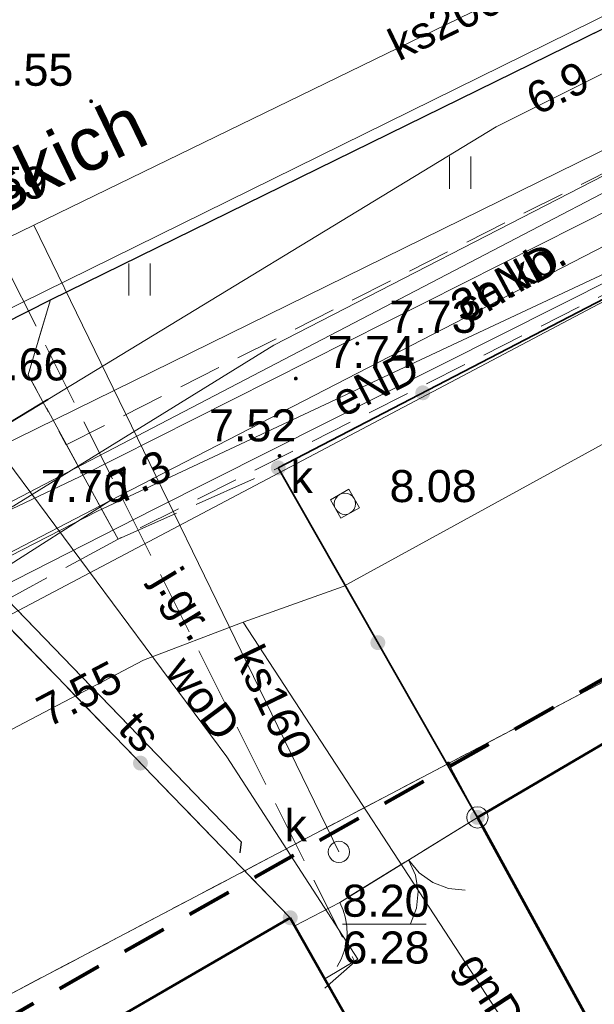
# Model space of a CAD drawing. Extents: x 5474185 to 5474933, y 5916077 to 5916824.
# Tile 170 of 256: x 5474693 to 5474707, y 5916216 to 5916240. Entities that reach past the tile are written whole.
import ezdxf
from ezdxf.enums import TextEntityAlignment as Align

# ---------------------------------------------------------------- set-up
doc = ezdxf.new("R2010")
doc.units = 0
for name, pattern in [('216-500', [2.5, 1.5, -1]), ('PRZER1-1', [1, 0.5, -0.5]), ('PRZER2-1', [1.5, 1, -0.5]), ('PRZER3-1', [2, 1.5, -0.5])]:
    doc.linetypes.add(name, pattern=pattern)
for name, color, linetype, lineweight in [('GELULI_O', 253, 'CONTINUOUS', 18), ('GEPPGD', 253, 'CONTINUOUS', 18), ('GESBLO', 253, 'CONTINUOUS', 18), ('GESBZO', 253, 'CONTINUOUS', 50), ('GESDZI', 253, 'CONTINUOUS', 18), ('GESUZY', 253, 'CONTINUOUS', 18), ('GSLKBR', 253, 'CONTINUOUS', 18), ('GSLKFU', 253, 'CONTINUOUS', 18), ('GSLKOG', 253, 'CONTINUOUS', 35), ('GSLKRW', 253, 'CONTINUOUS', 25), ('GSPWPS', 253, 'CONTINUOUS', 13), ('GSPWPS_O', 253, 'CONTINUOUS', 13), ('GSSKOA', 253, 'CONTINUOUS', 18), ('GSSKOA_O', 253, 'CONTINUOUS', 18), ('GSSKOD', 253, 'CONTINUOUS', 18), ('GSSKOD_O', 253, 'CONTINUOUS', 18), ('GSSUTR', 254, 'CONTINUOUS', 18), ('GULEPR', 254, 'CONTINUOUS', 18), ('GULEPR_O', 254, 'CONTINUOUS', 18), ('GULGPR', 254, 'CONTINUOUS', 18), ('GULGPR_O', 254, 'CONTINUOUS', 18), ('GULKPR', 7, 'CONTINUOUS', 18), ('GULKPR_O', 254, 'CONTINUOUS', 18), ('GULLOB', 254, 'CONTINUOUS', 35), ('GULTPR', 254, 'CONTINUOUS', 18), ('GULTPR_O', 254, 'CONTINUOUS', 18), ('GULWPR', 7, 'CONTINUOUS', 18), ('GULWPR_O', 254, 'CONTINUOUS', 18), ('GUPIWZ', 253, 'CONTINUOUS', 18), ('GUPIWZ_O', 253, 'CONTINUOUS', 18), ('GUPKSD', 61, 'CONTINUOUS', 18), ('GUPPRZ_O', 40, 'CONTINUOUS', 18), ('IS HP zasięg', 251, 'CONTINUOUS', 20), ('Sieć wodociągowa', 253, 'CONTINUOUS', 40)]:
    doc.layers.add(name, color=color, linetype=linetype, lineweight=lineweight)
doc.styles.add('Arial', font='arial.ttf')

msp = doc.modelspace()

# ---------------------------------------------------------------- hatches: boundary and pattern name
at = {"layer": 'GEPPGD'}
msp.add_hatch(color=256, dxfattribs=at).paths.add_polyline_path([(5474703.48, 5916222.065), (5474703.466094, 5916222.067202), (5474703.45355, 5916222.073594), (5474703.443594, 5916222.08355), (5474703.437202, 5916222.096094), (5474703.435, 5916222.11), (5474703.437202, 5916222.123906), (5474703.443594, 5916222.13645), (5474703.45355, 5916222.146406), (5474703.466094, 5916222.152798), (5474703.48, 5916222.155), (5474703.493906, 5916222.152798), (5474703.50645, 5916222.146406), (5474703.516406, 5916222.13645), (5474703.522798, 5916222.123906), (5474703.525, 5916222.11), (5474703.522798, 5916222.096094), (5474703.516406, 5916222.08355), (5474703.50645, 5916222.073594), (5474703.493906, 5916222.067202)])
at = {"layer": 'GSLKOG'}
for points in [[(5474702.874287, 5916230.611741), (5474702.829304, 5916230.619716), (5474702.787919, 5916230.639062), (5474702.75295, 5916230.66846), (5474702.726782, 5916230.705907), (5474702.711198, 5916230.74885), (5474702.707259, 5916230.794365), (5474702.715233, 5916230.839347), (5474702.73458, 5916230.880733), (5474702.763978, 5916230.915702), (5474702.801425, 5916230.94187), (5474702.844368, 5916230.957454), (5474702.889883, 5916230.961393), (5474702.934865, 5916230.953419), (5474702.97625, 5916230.934072), (5474703.011219, 5916230.904674), (5474703.037387, 5916230.867227), (5474703.052972, 5916230.824284), (5474703.056911, 5916230.778769), (5474703.048936, 5916230.733787), (5474703.02959, 5916230.692402), (5474703.000192, 5916230.657432), (5474702.962745, 5916230.631264), (5474702.919802, 5916230.61568)], [(5474702.874287, 5916230.611741), (5474702.829304, 5916230.619716), (5474702.787919, 5916230.639062), (5474702.75295, 5916230.66846), (5474702.726782, 5916230.705907), (5474702.711198, 5916230.74885), (5474702.707259, 5916230.794365), (5474702.715233, 5916230.839347), (5474702.73458, 5916230.880733), (5474702.763978, 5916230.915702), (5474702.801425, 5916230.94187), (5474702.844368, 5916230.957454), (5474702.889883, 5916230.961393), (5474702.934865, 5916230.953419), (5474702.97625, 5916230.934072), (5474703.011219, 5916230.904674), (5474703.037387, 5916230.867227), (5474703.052972, 5916230.824284), (5474703.056911, 5916230.778769), (5474703.048936, 5916230.733787), (5474703.02959, 5916230.692402), (5474703.000192, 5916230.657432), (5474702.962745, 5916230.631264), (5474702.919802, 5916230.61568)], [(5474699.49899, 5916228.855003), (5474699.453732, 5916228.861227), (5474699.411627, 5916228.878953), (5474699.375544, 5916228.906973), (5474699.347943, 5916228.943376), (5474699.330705, 5916228.985683), (5474699.325003, 5916229.03101), (5474699.331227, 5916229.076268), (5474699.348953, 5916229.118373), (5474699.376973, 5916229.154456), (5474699.413376, 5916229.182057), (5474699.455683, 5916229.199295), (5474699.50101, 5916229.204997), (5474699.546268, 5916229.198773), (5474699.588373, 5916229.181047), (5474699.624456, 5916229.153027), (5474699.652057, 5916229.116624), (5474699.669295, 5916229.074317), (5474699.674997, 5916229.02899), (5474699.668773, 5916228.983732), (5474699.651047, 5916228.941627), (5474699.623027, 5916228.905544), (5474699.586624, 5916228.877943), (5474699.544317, 5916228.860705)], [(5474699.492202, 5916228.855174), (5474699.44722, 5916228.863149), (5474699.405834, 5916228.882495), (5474699.370865, 5916228.911893), (5474699.344697, 5916228.94934), (5474699.329113, 5916228.992283), (5474699.325174, 5916229.037798), (5474699.333149, 5916229.08278), (5474699.352495, 5916229.124166), (5474699.381893, 5916229.159135), (5474699.41934, 5916229.185303), (5474699.462283, 5916229.200887), (5474699.507798, 5916229.204826), (5474699.55278, 5916229.196851), (5474699.594166, 5916229.177505), (5474699.629135, 5916229.148107), (5474699.655303, 5916229.11066), (5474699.670887, 5916229.067717), (5474699.674826, 5916229.022202), (5474699.666851, 5916228.97722), (5474699.647505, 5916228.935834), (5474699.618107, 5916228.900865), (5474699.58066, 5916228.874697), (5474699.537717, 5916228.859113)], [(5474701.82899, 5916224.765003), (5474701.783732, 5916224.771227), (5474701.741627, 5916224.788953), (5474701.705544, 5916224.816973), (5474701.677943, 5916224.853376), (5474701.660705, 5916224.895683), (5474701.655003, 5916224.94101), (5474701.661227, 5916224.986268), (5474701.678953, 5916225.028373), (5474701.706973, 5916225.064456), (5474701.743376, 5916225.092057), (5474701.785683, 5916225.109295), (5474701.83101, 5916225.114997), (5474701.876268, 5916225.108773), (5474701.918373, 5916225.091047), (5474701.954456, 5916225.063027), (5474701.982057, 5916225.026624), (5474701.999295, 5916224.984317), (5474702.004997, 5916224.93899), (5474701.998773, 5916224.893732), (5474701.981047, 5916224.851627), (5474701.953027, 5916224.815544), (5474701.916624, 5916224.787943), (5474701.874317, 5916224.770705)], [(5474701.82899, 5916224.765003), (5474701.783732, 5916224.771227), (5474701.741627, 5916224.788953), (5474701.705544, 5916224.816973), (5474701.677943, 5916224.853376), (5474701.660705, 5916224.895683), (5474701.655003, 5916224.94101), (5474701.661227, 5916224.986268), (5474701.678953, 5916225.028373), (5474701.706973, 5916225.064456), (5474701.743376, 5916225.092057), (5474701.785683, 5916225.109295), (5474701.83101, 5916225.114997), (5474701.876268, 5916225.108773), (5474701.918373, 5916225.091047), (5474701.954456, 5916225.063027), (5474701.982057, 5916225.026624), (5474701.999295, 5916224.984317), (5474702.004997, 5916224.93899), (5474701.998773, 5916224.893732), (5474701.981047, 5916224.851627), (5474701.953027, 5916224.815544), (5474701.916624, 5916224.787943), (5474701.874317, 5916224.770705)], [(5474696.272176, 5916221.945022), (5474696.226985, 5916221.951716), (5474696.185065, 5916221.969878), (5474696.149275, 5916221.998269), (5474696.122053, 5916222.034957), (5474696.105254, 5916222.077441), (5474696.100022, 5916222.122824), (5474696.106716, 5916222.168015), (5474696.124878, 5916222.209935), (5474696.153269, 5916222.245725), (5474696.189957, 5916222.272947), (5474696.232441, 5916222.289746), (5474696.277824, 5916222.294978), (5474696.323015, 5916222.288284), (5474696.364935, 5916222.270122), (5474696.400725, 5916222.241731), (5474696.427947, 5916222.205043), (5474696.444746, 5916222.162559), (5474696.449978, 5916222.117176), (5474696.443284, 5916222.071985), (5474696.425122, 5916222.030065), (5474696.396731, 5916221.994275), (5474696.360043, 5916221.967053), (5474696.317559, 5916221.950254)], [(5474696.272176, 5916221.945022), (5474696.226985, 5916221.951716), (5474696.185065, 5916221.969878), (5474696.149275, 5916221.998269), (5474696.122053, 5916222.034957), (5474696.105254, 5916222.077441), (5474696.100022, 5916222.122824), (5474696.106716, 5916222.168015), (5474696.124878, 5916222.209935), (5474696.153269, 5916222.245725), (5474696.189957, 5916222.272947), (5474696.232441, 5916222.289746), (5474696.277824, 5916222.294978), (5474696.323015, 5916222.288284), (5474696.364935, 5916222.270122), (5474696.400725, 5916222.241731), (5474696.427947, 5916222.205043), (5474696.444746, 5916222.162559), (5474696.449978, 5916222.117176), (5474696.443284, 5916222.071985), (5474696.425122, 5916222.030065), (5474696.396731, 5916221.994275), (5474696.360043, 5916221.967053), (5474696.317559, 5916221.950254)], [(5474704.15899, 5916220.675003), (5474704.113732, 5916220.681227), (5474704.071627, 5916220.698953), (5474704.035544, 5916220.726973), (5474704.007943, 5916220.763376), (5474703.990705, 5916220.805683), (5474703.985003, 5916220.85101), (5474703.991227, 5916220.896268), (5474704.008953, 5916220.938373), (5474704.036973, 5916220.974456), (5474704.073376, 5916221.002057), (5474704.115683, 5916221.019295), (5474704.16101, 5916221.024997), (5474704.206268, 5916221.018773), (5474704.248373, 5916221.001047), (5474704.284456, 5916220.973027), (5474704.312057, 5916220.936624), (5474704.329295, 5916220.894317), (5474704.334997, 5916220.84899), (5474704.328773, 5916220.803732), (5474704.311047, 5916220.761627), (5474704.283027, 5916220.725544), (5474704.246624, 5916220.697943), (5474704.204317, 5916220.680705)], [(5474699.777176, 5916218.325022), (5474699.731985, 5916218.331716), (5474699.690065, 5916218.349878), (5474699.654275, 5916218.378269), (5474699.627053, 5916218.414957), (5474699.610254, 5916218.457441), (5474699.605022, 5916218.502824), (5474699.611716, 5916218.548015), (5474699.629878, 5916218.589935), (5474699.658269, 5916218.625725), (5474699.694957, 5916218.652947), (5474699.737441, 5916218.669746), (5474699.782824, 5916218.674978), (5474699.828015, 5916218.668284), (5474699.869935, 5916218.650122), (5474699.905725, 5916218.621731), (5474699.932947, 5916218.585043), (5474699.949746, 5916218.542559), (5474699.954978, 5916218.497176), (5474699.948284, 5916218.451985), (5474699.930122, 5916218.410065), (5474699.901731, 5916218.374275), (5474699.865043, 5916218.347053), (5474699.822559, 5916218.330254)]]:
    msp.add_hatch(color=256, dxfattribs=at).paths.add_polyline_path(points)
at = {"layer": 'GSPWPS'}
for points in [[(5474695.12, 5916237.565), (5474695.108353, 5916237.566533), (5474695.0975, 5916237.571029), (5474695.08818, 5916237.57818), (5474695.081029, 5916237.5875), (5474695.076533, 5916237.598353), (5474695.075, 5916237.61), (5474695.076533, 5916237.621647), (5474695.081029, 5916237.6325), (5474695.08818, 5916237.64182), (5474695.0975, 5916237.648971), (5474695.108353, 5916237.653467), (5474695.12, 5916237.655), (5474695.131647, 5916237.653467), (5474695.1425, 5916237.648971), (5474695.15182, 5916237.64182), (5474695.158971, 5916237.6325), (5474695.163467, 5916237.621647), (5474695.165, 5916237.61), (5474695.163467, 5916237.598353), (5474695.158971, 5916237.5875), (5474695.15182, 5916237.57818), (5474695.1425, 5916237.571029), (5474695.131647, 5916237.566533)], [(5474701.35, 5916231.895), (5474701.338353, 5916231.896533), (5474701.3275, 5916231.901029), (5474701.31818, 5916231.90818), (5474701.311029, 5916231.9175), (5474701.306533, 5916231.928353), (5474701.305, 5916231.94), (5474701.306533, 5916231.951647), (5474701.311029, 5916231.9625), (5474701.31818, 5916231.97182), (5474701.3275, 5916231.978971), (5474701.338353, 5916231.983467), (5474701.35, 5916231.985), (5474701.361647, 5916231.983467), (5474701.3725, 5916231.978971), (5474701.38182, 5916231.97182), (5474701.388971, 5916231.9625), (5474701.393467, 5916231.951647), (5474701.395, 5916231.94), (5474701.393467, 5916231.928353), (5474701.388971, 5916231.9175), (5474701.38182, 5916231.90818), (5474701.3725, 5916231.901029), (5474701.361647, 5916231.896533)], [(5474699.91, 5916231.075), (5474699.898353, 5916231.076533), (5474699.8875, 5916231.081029), (5474699.87818, 5916231.08818), (5474699.871029, 5916231.0975), (5474699.866533, 5916231.108353), (5474699.865, 5916231.12), (5474699.866533, 5916231.131647), (5474699.871029, 5916231.1425), (5474699.87818, 5916231.15182), (5474699.8875, 5916231.158971), (5474699.898353, 5916231.163467), (5474699.91, 5916231.165), (5474699.921647, 5916231.163467), (5474699.9325, 5916231.158971), (5474699.94182, 5916231.15182), (5474699.948971, 5916231.1425), (5474699.953467, 5916231.131647), (5474699.955, 5916231.12), (5474699.953467, 5916231.108353), (5474699.948971, 5916231.0975), (5474699.94182, 5916231.08818), (5474699.9325, 5916231.081029), (5474699.921647, 5916231.076533)], [(5474699.53, 5916229.265), (5474699.518353, 5916229.266533), (5474699.5075, 5916229.271029), (5474699.49818, 5916229.27818), (5474699.491029, 5916229.2875), (5474699.486533, 5916229.298353), (5474699.485, 5916229.31), (5474699.486533, 5916229.321647), (5474699.491029, 5916229.3325), (5474699.49818, 5916229.34182), (5474699.5075, 5916229.348971), (5474699.518353, 5916229.353467), (5474699.53, 5916229.355), (5474699.541647, 5916229.353467), (5474699.5525, 5916229.348971), (5474699.56182, 5916229.34182), (5474699.568971, 5916229.3325), (5474699.573467, 5916229.321647), (5474699.575, 5916229.31), (5474699.573467, 5916229.298353), (5474699.568971, 5916229.2875), (5474699.56182, 5916229.27818), (5474699.5525, 5916229.271029), (5474699.541647, 5916229.266533)]]:
    msp.add_hatch(color=256, dxfattribs=at).paths.add_polyline_path(points)

# ---------------------------------------------------------------- linework, layer by layer
at = {"layer": 'GEPPGD', "elevation": 10.24, "flags": 128}
msp.add_lwpolyline([(5474704.16, 5916221.1), (5474704.237254, 5916221.087764), (5474704.306946, 5916221.052254), (5474704.362254, 5916220.996946), (5474704.397764, 5916220.927254), (5474704.41, 5916220.85), (5474704.397764, 5916220.772746), (5474704.362254, 5916220.703054), (5474704.306946, 5916220.647746), (5474704.237254, 5916220.612236), (5474704.16, 5916220.6), (5474704.082746, 5916220.612236), (5474704.013054, 5916220.647746), (5474703.957746, 5916220.703054), (5474703.922236, 5916220.772746), (5474703.91, 5916220.85), (5474703.922236, 5916220.927254), (5474703.957746, 5916220.996946), (5474704.013054, 5916221.052254), (5474704.082746, 5916221.087764), (5474704.16, 5916221.1)], close=True, dxfattribs=at)
at = {"layer": 'GESBLO', "linetype": 'Continuous', "lineweight": 13}
for p, q in [((5474699.78, 5916218.5, 10.18), (5474691.87, 5916213.92, 10.18)), ((5474705.27, 5916208.81, 10.18), (5474699.78, 5916218.5, 10.18))]:
    msp.add_line(p, q, dxfattribs=at)
at = {"layer": 'GESBZO', "linetype": 'Continuous', "lineweight": 53}
for p, q in [((5474717.41, 5916228.62, 10.18), (5474704.16, 5916220.85, 10.18)), ((5474704.16, 5916220.85, 10.18), (5474708.96, 5916212.09, 10.18)), ((5474691.87, 5916213.92, 10.18), (5474699.78, 5916218.5, 10.18)), ((5474699.78, 5916218.5, 10.18), (5474705.27, 5916208.81, 10.18))]:
    msp.add_line(p, q, dxfattribs=at)
at = {"layer": 'GESDZI', "linetype": 'Continuous', "lineweight": 13}
for p, q in [((5474693.01, 5916225.47, 10.22), (5474717.71, 5916238.53, 10.22)), ((5474717.71, 5916238.53, 10.22), (5474693.01, 5916225.47, 10.22)), ((5474723.05, 5916232.42, 10.22), (5474703.48, 5916222.11, 10.22)), ((5474703.48, 5916222.11, 10.22), (5474723.05, 5916232.42, 10.22)), ((5474690.85, 5916215.46, 10.22), (5474703.48, 5916222.11, 10.22)), ((5474703.48, 5916222.11, 10.22), (5474690.85, 5916215.46, 10.22)), ((5474703.48, 5916222.11, 10.22), (5474704.16, 5916220.85, 10.22)), ((5474704.16, 5916220.85, 10.22), (5474703.48, 5916222.11, 10.22)), ((5474704.16, 5916220.85, 10.22), (5474708.96, 5916212.09, 10.22)), ((5474708.96, 5916212.09, 10.22), (5474704.16, 5916220.85, 10.22))]:
    msp.add_line(p, q, dxfattribs=at)
at = {"layer": 'GESUZY', "linetype": 'PRZER1-1', "lineweight": 13}
for p, q in [((5474723.05, 5916232.42, 10.08), (5474703.48, 5916222.11, 10.08)), ((5474703.48, 5916222.11, 10.08), (5474723.05, 5916232.42, 10.08)), ((5474703.48, 5916222.11, 10.08), (5474690.85, 5916215.46, 10.08)), ((5474690.85, 5916215.46, 10.08), (5474703.48, 5916222.11, 10.08))]:
    msp.add_line(p, q, dxfattribs=at)
at = {"layer": 'GSLKBR', "linetype": 'Continuous', "lineweight": 18, "elevation": 10.18, "flags": 128}
msp.add_lwpolyline([(5474700.94, 5916218.86), (5474704.16, 5916220.85)], dxfattribs=at)
at = {"layer": 'GSLKBR', "elevation": 10.18, "flags": 128}
for points in [[(5474703.870922, 5916219.14425), (5474703.481336, 5916219.183709), (5474703.115239, 5916219.322655), (5474702.797577, 5916219.551619), (5474702.55, 5916219.855)], [(5474702.55, 5916219.855), (5474702.710621, 5916219.49788), (5474702.773338, 5916219.111356), (5474702.733879, 5916218.721771), (5474702.594933, 5916218.355673)]]:
    msp.add_lwpolyline(points, dxfattribs=at)
at = {"layer": 'GSLKFU', "linetype": 'Continuous', "lineweight": 18, "elevation": 10.18, "flags": 128}
msp.add_lwpolyline([(5474699.89, 5916218.31), (5474700.94, 5916218.86)], dxfattribs=at)
at = {"layer": 'GSLKFU', "elevation": 10.18, "flags": 128}
msp.add_lwpolyline([(5474700.94, 5916218.86), (5474701.01948, 5916218.680609), (5474701.074865, 5916218.492379), (5474701.105206, 5916218.29853), (5474701.109987, 5916218.102379), (5474701.089123, 5916217.907282), (5474701.042972, 5916217.716577), (5474700.972325, 5916217.533528), (5474700.878389, 5916217.361266)], dxfattribs=at)
at = {"layer": 'GSLKOG', "linetype": 'Continuous', "lineweight": 30}
msp.add_line((5474692.77, 5916225.74, 10.18), (5474699.78, 5916218.5, 10.18), dxfattribs=at)
at = {"layer": 'GSLKOG', "linetype": 'Continuous', "lineweight": 35, "elevation": 10.18, "flags": 128}
for points in [[(5474699.5, 5916229.03), (5474712.92, 5916236)], [(5474699.5, 5916229.03), (5474704.16, 5916220.85)]]:
    msp.add_lwpolyline(points, dxfattribs=at)
at = {"layer": 'GSLKRW', "linetype": 'Continuous', "lineweight": 30, "elevation": 10.18, "flags": 128}
msp.add_lwpolyline([(5474661.05, 5916216.2), (5474669.32, 5916220.5), (5474673.93, 5916222.81), (5474688.7, 5916230.19), (5474694.17, 5916232.96), (5474712.09, 5916241.76), (5474716.3, 5916243.77), (5474721.6, 5916246.29), (5474728.77, 5916249.5), (5474732.86, 5916251.44), (5474746.45, 5916257.67), (5474747.62, 5916258.16), (5474750.63, 5916259.52), (5474751.73, 5916260.03), (5474758.07, 5916262.88), (5474762.81, 5916264.97), (5474765.5, 5916266.15), (5474768.21, 5916267.41), (5474774.66, 5916270.29), (5474785.53, 5916275.01)], dxfattribs=at)
at = {"layer": 'GSSKOA', "linetype": 'PRZER3-1', "lineweight": 13}
for p, q in [((5474694.17, 5916232.96, 10.18), (5474688.7, 5916230.19, 10.18)), ((5474693.65, 5916231.21, 10.18), (5474694.17, 5916232.96, 10.18)), ((5474695.75, 5916227.36, 10.18), (5474693.65, 5916231.21, 10.18)), ((5474695.75, 5916227.36, 10.18), (5474699.5, 5916229.03, 10.18)), ((5474699.5, 5916229.03, 10.18), (5474704.16, 5916220.85, 10.18)), ((5474692.77, 5916225.74, 10.18), (5474695.75, 5916227.36, 10.18)), ((5474692.77, 5916225.74, 10.18), (5474695.75, 5916227.36, 10.18)), ((5474699.78, 5916218.5, 10.18), (5474692.77, 5916225.74, 10.18)), ((5474704.16, 5916220.85, 10.18), (5474700.94, 5916218.86, 10.18)), ((5474700.94, 5916218.86, 10.18), (5474699.89, 5916218.31, 10.18)), ((5474699.89, 5916218.31, 10.18), (5474699.78, 5916218.5, 10.18))]:
    msp.add_line(p, q, dxfattribs=at)
at = {"layer": 'GSSKOA', "linetype": 'PRZER3-1', "lineweight": 13, "elevation": 10.18}
msp.add_lwpolyline([(5474661.05, 5916216.2), (5474669.32, 5916220.5), (5474673.93, 5916222.81), (5474688.7, 5916230.19), (5474694.17, 5916232.96), (5474712.09, 5916241.76), (5474716.3, 5916243.77), (5474721.6, 5916246.29), (5474728.77, 5916249.5), (5474732.86, 5916251.44), (5474746.45, 5916257.67), (5474747.62, 5916258.16), (5474750.63, 5916259.52), (5474751.73, 5916260.03), (5474758.07, 5916262.88), (5474762.81, 5916264.97), (5474765.5, 5916266.15), (5474768.21, 5916267.41), (5474774.66, 5916270.29), (5474785.53, 5916275.01)], dxfattribs=at)
at = {"layer": 'GSSKOD', "linetype": 'PRZER2-1', "lineweight": 13}
for p, q in [((5474694.54, 5916229.57, 10.18), (5474713.87, 5916239.35, 10.18)), ((5474713.24, 5916236.17, 10.18), (5474695.75, 5916227.36, 10.18)), ((5474695.75, 5916227.36, 10.18), (5474694.54, 5916229.57, 10.18))]:
    msp.add_line(p, q, dxfattribs=at)
at = {"layer": 'GSSUTR', "linetype": 'PRZER2-1', "lineweight": 13}
for p, q in [((5474712.09, 5916241.76, 10.1), (5474694.17, 5916232.96, 10.1)), ((5474694.54, 5916229.57, 10.1), (5474713.87, 5916239.35, 10.1)), ((5474694.17, 5916232.96, 10.1), (5474693.65, 5916231.21, 10.1)), ((5474693.65, 5916231.21, 10.1), (5474694.54, 5916229.57, 10.1))]:
    msp.add_line(p, q, dxfattribs=at)
at = {"layer": 'GSSUTR', "elevation": 10.1, "flags": 128}
for points in [[(5474703.50334, 5916236.313764), (5474703.50334, 5916235.563764)], [(5474704.00334, 5916235.563764), (5474704.00334, 5916236.313764)], [(5474696.00334, 5916233.813764), (5474696.00334, 5916233.063764)], [(5474696.50334, 5916233.063764), (5474696.50334, 5916233.813764)]]:
    msp.add_lwpolyline(points, dxfattribs=at)
at = {"layer": 'GULEPR', "linetype": 'Continuous', "lineweight": 13}
for p, q in [((5474695.27, 5916228.02, 10.14), (5474712.29, 5916235.99, 10.14)), ((5474695.56, 5916228.26, 10.14), (5474707.76, 5916234.55, 10.14)), ((5474696.6, 5916228.06, 10.14), (5474707.54, 5916233.57, 10.14)), ((5474682.2, 5916221.31, 10.14), (5474695.56, 5916228.26, 10.14)), ((5474692.28, 5916226.17, 10.14), (5474695.56, 5916228.26, 10.14)), ((5474686.8, 5916223.1, 10.14), (5474696.6, 5916228.06, 10.14)), ((5474690.77, 5916225.7, 10.14), (5474695.27, 5916228.02, 10.14))]:
    msp.add_line(p, q, dxfattribs=at)
at = {"layer": 'GULGPR', "linetype": 'Continuous', "lineweight": 13}
for p, q in [((5474755.57, 5916260.3, 10.14), (5474692.73, 5916229.4, 10.14)), ((5474755.57, 5916260.3, 10.14), (5474692.73, 5916229.4, 10.14)), ((5474701.02, 5916226.25, 10.14), (5474714.31, 5916233.55, 10.14)), ((5474698.68, 5916225.42, 10.14), (5474701.02, 5916226.25, 10.14)), ((5474696.35, 5916224.53, 10.14), (5474698.68, 5916225.42, 10.14)), ((5474698.68, 5916225.42, 10.14), (5474705.7, 5916214.66, 10.14)), ((5474680.44, 5916216.17, 10.14), (5474696.35, 5916224.53, 10.14))]:
    msp.add_line(p, q, dxfattribs=at)
at = {"layer": 'GULKPR', "linetype": 'Continuous', "lineweight": 18, "elevation": 10.14, "flags": 128}
for points in [[(5474693.78, 5916234.71), (5474713.11, 5916244.12)], [(5474672.49, 5916224.35), (5474693.78, 5916234.71)], [(5474700.92, 5916220.04), (5474693.78, 5916234.71)]]:
    msp.add_lwpolyline(points, dxfattribs=at)
at = {"layer": 'GULLOB', "linetype": 'Continuous', "lineweight": 30}
for p, q in [((5474692.88, 5916226.23, 10.12), (5474698.63, 5916220.28, 10.12)), ((5474698.63, 5916220.28, 10.12), (5474698.6, 5916220.02, 10.12))]:
    msp.add_line(p, q, dxfattribs=at)
at = {"layer": 'GULLOB', "linetype": 'Continuous', "lineweight": 35, "elevation": 10.12, "flags": 128}
msp.add_lwpolyline([(5474687.79, 5916226.8), (5474694.11, 5916230.63)], dxfattribs=at)
at = {"layer": 'GULTPR', "linetype": 'Continuous', "lineweight": 13}
for p, q in [((5474699.4, 5916231.9, 10.14), (5474729.79, 5916247.54, 10.14)), ((5474704.6, 5916237.01, 10.14), (5474716.2, 5916242.83, 10.14)), ((5474694.11, 5916230.63, 10.14), (5474704.6, 5916237.01, 10.14)), ((5474691.66, 5916227.12, 10.14), (5474699.4, 5916231.9, 10.14)), ((5474687.79, 5916226.8, 10.14), (5474694.11, 5916230.63, 10.14)), ((5474692.88, 5916226.23, 10.14), (5474698.63, 5916220.28, 10.14)), ((5474698.63, 5916220.28, 10.14), (5474698.6, 5916220.02, 10.14))]:
    msp.add_line(p, q, dxfattribs=at)
at = {"layer": 'GULTPR', "linetype": 'Continuous', "lineweight": 18, "elevation": 10.14, "flags": 128}
msp.add_lwpolyline([(5474689.86, 5916226.47), (5474734.01, 5916249.51)], dxfattribs=at)
at = {"layer": 'GULWPR', "linetype": 'Continuous', "lineweight": 13}
for p, q in [((5474694.85, 5916228.82, 10.14), (5474755.87, 5916259.61, 10.14)), ((5474691.42, 5916231.88, 10.14), (5474714.27, 5916243.13, 10.14)), ((5474692.21, 5916230.46, 10.14), (5474698.3, 5916222.27, 10.14)), ((5474627.41, 5916196.86, 10.14), (5474694.85, 5916228.82, 10.14)), ((5474698.3, 5916222.27, 10.14), (5474701.36, 5916217.53, 10.14)), ((5474701.36, 5916217.53, 10.14), (5474700.59, 5916217.07, 10.14))]:
    msp.add_line(p, q, dxfattribs=at)
at = {"layer": 'GULWPR', "linetype": 'PRZER3-1', "lineweight": 13}
for p, q in [((5474690.47, 5916239.05, 10.14), (5474701.29, 5916217.47, 10.14)), ((5474701.29, 5916217.47, 10.14), (5474700.59, 5916216.85, 10.14))]:
    msp.add_line(p, q, dxfattribs=at)
at = {"layer": 'GUPIWZ', "elevation": 10.18, "flags": 128}
msp.add_lwpolyline([(5474700.92, 5916220.29), (5474700.984705, 5916220.281481), (5474701.045, 5916220.256506), (5474701.096777, 5916220.216777), (5474701.136506, 5916220.165), (5474701.161481, 5916220.104705), (5474701.17, 5916220.04), (5474701.161481, 5916219.975295), (5474701.136506, 5916219.915), (5474701.096777, 5916219.863223), (5474701.045, 5916219.823494), (5474700.984705, 5916219.798519), (5474700.92, 5916219.79), (5474700.855295, 5916219.798519), (5474700.795, 5916219.823494), (5474700.743223, 5916219.863223), (5474700.703494, 5916219.915), (5474700.678519, 5916219.975295), (5474700.67, 5916220.04), (5474700.678519, 5916220.104705), (5474700.703494, 5916220.165), (5474700.743223, 5916220.216777), (5474700.795, 5916220.256506), (5474700.855295, 5916220.281481), (5474700.92, 5916220.29)], close=True, dxfattribs=at)
at = {"layer": 'GUPIWZ'}
msp.add_3dface([(5474700.718954, 5916228.283206, 10.18), (5474700.966794, 5916227.848954, 10.18), (5474701.401046, 5916228.096794, 10.18), (5474701.153206, 5916228.531046, 10.18)], dxfattribs=at)
at = {"layer": 'GUPKSD', "elevation": 10.16, "flags": 128}
for points in [[(5474701.06, 5916228.44), (5474701.124705, 5916228.431481), (5474701.185, 5916228.406506), (5474701.236777, 5916228.366777), (5474701.276506, 5916228.315), (5474701.301481, 5916228.254705), (5474701.31, 5916228.19), (5474701.301481, 5916228.125295), (5474701.276506, 5916228.065), (5474701.236777, 5916228.013223), (5474701.185, 5916227.973494), (5474701.124705, 5916227.948519), (5474701.06, 5916227.94), (5474700.995295, 5916227.948519), (5474700.935, 5916227.973494), (5474700.883223, 5916228.013223), (5474700.843494, 5916228.065), (5474700.818519, 5916228.125295), (5474700.81, 5916228.19), (5474700.818519, 5916228.254705), (5474700.843494, 5916228.315), (5474700.883223, 5916228.366777), (5474700.935, 5916228.406506), (5474700.995295, 5916228.431481), (5474701.06, 5916228.44)], [(5474700.92, 5916220.29), (5474700.984705, 5916220.281481), (5474701.045, 5916220.256506), (5474701.096777, 5916220.216777), (5474701.136506, 5916220.165), (5474701.161481, 5916220.104705), (5474701.17, 5916220.04), (5474701.161481, 5916219.975295), (5474701.136506, 5916219.915), (5474701.096777, 5916219.863223), (5474701.045, 5916219.823494), (5474700.984705, 5916219.798519), (5474700.92, 5916219.79), (5474700.855295, 5916219.798519), (5474700.795, 5916219.823494), (5474700.743223, 5916219.863223), (5474700.703494, 5916219.915), (5474700.678519, 5916219.975295), (5474700.67, 5916220.04), (5474700.678519, 5916220.104705), (5474700.703494, 5916220.165), (5474700.743223, 5916220.216777), (5474700.795, 5916220.256506), (5474700.855295, 5916220.281481), (5474700.92, 5916220.29)]]:
    msp.add_lwpolyline(points, close=True, dxfattribs=at)
at = {"layer": 'GUPPRZ_O', "linetype": 'Continuous', "lineweight": 13, "elevation": 10.8, "flags": 128}
msp.add_lwpolyline([(5474701.001388, 5916218.351157), (5474702.961388, 5916218.351157)], dxfattribs=at)
at = {"layer": 'IS HP zasięg', "lineweight": 15, "ltscale": 0.7}
msp.add_circle((5474680.96, 5916236.9), 75, dxfattribs=at)
msp.add_circle((5474680.96, 5916236.9), 75, dxfattribs=at)
at = {"layer": 'Sieć wodociągowa', "linetype": '216-500', "lineweight": 80, "ltscale": 0.7, "flags": 128}
msp.add_lwpolyline([(5474639.869806, 5916212.126617), (5474591.959812, 5916281.625874), (5474551.712383, 5916254.056825), (5474329.196562, 5916529.052215), (5474464.624498, 5916643.592803), (5474589.816575, 5916486.173867), (5474604.985748, 5916472.173823), (5474772.523912, 5916261.364361), (5474653.387527, 5916193.483494), (5474639.869806, 5916212.126617)], close=True, dxfattribs=at)

# ---------------------------------------------------------------- texts
at = {"layer": 'GELULI_O', "linetype": 'Continuous', "lineweight": 0, "style": 'Arial'}
msp.add_text('Batalionów Chłopskich', height=1.25, rotation=25.805319, dxfattribs=at).set_placement((5474688.633004, 5916232.825565, 10.8), align=Align.CENTER)
at = {"layer": 'GSPWPS_O', "linetype": 'Continuous', "lineweight": 0, "style": 'Arial'}
for s, p in [('7.55', (5474692.666216, 5916237.972561, 10.8)), ('7.59', (5474692.06, 5916235.33, 10.8)), ('7.73', (5474702.1, 5916232.19, 10.8)), ('7.74', (5474700.66, 5916231.37, 10.8)), ('7.52', (5474697.881147, 5916229.649289, 10.8)), ('7.76', (5474693.94, 5916228.23, 10.8))]:
    msp.add_text(s, height=0.75, dxfattribs=at).set_placement(p)
at = {"layer": 'GSSKOA_O', "linetype": 'Continuous', "lineweight": 0, "style": 'Arial'}
msp.add_text('j.gr.', height=0.75, rotation=301.099269, dxfattribs=at).set_placement((5474697.006058, 5916225.646965, 10.8), align=Align.CENTER)
at = {"layer": 'GSSKOD_O', "linetype": 'Continuous', "lineweight": 0, "style": 'Arial'}
msp.add_text('ch.kb.', height=0.75, rotation=31.691849, dxfattribs=at).set_placement((5474705.125698, 5916233.110951, 10.8), align=Align.CENTER)
at = {"layer": 'GULEPR_O', "linetype": 'Continuous', "lineweight": 0, "style": 'Arial'}
for s, rotation, p in [('3eND', 28.092449, (5474704.983362, 5916233.040675, 10.8)), ('eND', 26.759005, (5474701.940461, 5916230.666556, 10.8))]:
    msp.add_text(s, height=0.75, rotation=rotation, dxfattribs=at).set_placement(p, align=Align.CENTER)
at = {"layer": 'GULGPR_O', "linetype": 'Continuous', "lineweight": 0, "style": 'Arial'}
msp.add_text('gnD50', height=0.75, rotation=303.113298, dxfattribs=at).set_placement((5474704.478411, 5916216.087375, 10.8), align=Align.CENTER)
at = {"layer": 'GULKPR_O', "linetype": 'Continuous', "lineweight": 0, "style": 'Arial'}
for s, rotation, p in [('ks200', 25.957195, (5474703.573455, 5916239.151127, 10.8)), ('ks160', 295.952544, (5474699.04475, 5916223.383091, 10.8))]:
    msp.add_text(s, height=0.75, rotation=rotation, dxfattribs=at).set_placement(p, align=Align.CENTER)
at = {"layer": 'GULTPR_O', "linetype": 'Continuous', "lineweight": 0, "style": 'Arial'}
msp.add_text('ts', height=0.75, rotation=314.020679, dxfattribs=at).set_placement((5474695.994537, 5916222.600483, 10.8), align=Align.CENTER)
at = {"layer": 'GULWPR_O', "linetype": 'Continuous', "lineweight": 0, "style": 'Arial'}
msp.add_text('woD', height=0.75, rotation=306.623441, dxfattribs=at).set_placement((5474697.443803, 5916223.412598, 10.8), align=Align.CENTER)
at = {"layer": 'GUPIWZ_O', "linetype": 'Continuous', "lineweight": 0, "style": 'Arial'}
for p in [(5474700.31, 5916228.44, 10.8), (5474700.17, 5916220.29, 10.8)]:
    msp.add_text('k', height=0.75, dxfattribs=at).set_placement(p, align=Align.RIGHT)
at = {"layer": 'GUPPRZ_O', "linetype": 'Continuous', "lineweight": 0, "style": 'Arial'}
for s, rotation, p in [('6.9', 26.064675, (5474705.547776, 5916237.268385, 10.8)), ('7.3', 27.263264, (5474695.771066, 5916228.158967, 10.8)), ('7.55', 27.730285, (5474694.112903, 5916222.939511, 10.8))]:
    msp.add_text(s, height=0.75, rotation=rotation, dxfattribs=at).set_placement(p)
for s, p in [('7.66', (5474692.551226, 5916231.075739, 10.8)), ('8.08', (5474702.103951, 5916228.228203, 10.8)), ('8.20', (5474701.001388, 5916218.523657, 10.8)), ('6.28', (5474701.001388, 5916217.428657, 10.8))]:
    msp.add_text(s, height=0.75, dxfattribs=at).set_placement(p)

doc.saveas('drawing.dxf')
